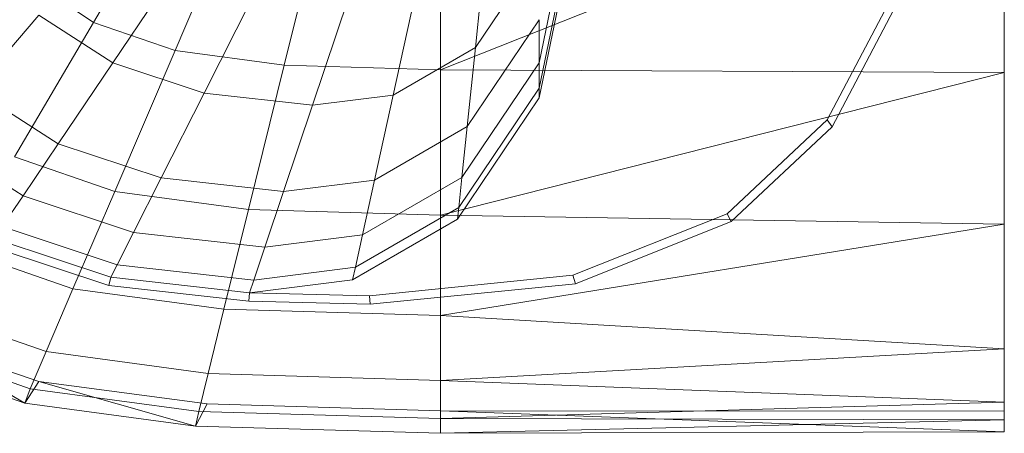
# Model space of a CAD drawing. Header units: metres. Extents: x 391.1 to 430.4, y 12.7 to 28.4.
# Tile 71 of 79: x 405.557 to 405.7364, y 26.2101 to 26.2856. Entities that reach past the tile are written whole.
import ezdxf

# ---------------------------------------------------------------- set-up
doc = ezdxf.new("R2010")
doc.units = ezdxf.units.M
doc.layers.add('02_MOBILIARIO', color=7, linetype='Continuous', lineweight=18)
doc.layers.add('A-DETL-____-MBND', color=7, linetype='Continuous', lineweight=18)

# ---------------------------------------------------------------- blocks, each defined once
blk = doc.blocks.new('Family - Rentamans PB-155578-02_CLI_AIRE_P0')
at = {"layer": 'A-DETL-____-MBND', "color": 253, "true_color": 0xaaaaaa}
for p, q in [((0.265, 0.00406), (0.265, 0.36146)), ((0.18869, 0.10869), (0.18027, 0.0676)), ((0.09903, 0.07496), (0.11808, 0.10743)), ((0.16227, 0.06628), (0.265, 0.10722)), ((0.265, 0.06579), (0.265, 0.10722)), ((0.18902, 0.1057), (0.18027, 0.06296)), ((0.18916, 0.10456), (0.18027, 0.06117)), ((0.1139, 0.06981), (0.12847, 0.10383)), ((0.13377, 0.06713), (0.14236, 0.10196)), ((0.16227, 0.06628), (0.16227, 0.10137)), ((0.16862, 0.07036), (0.17077, 0.09119)), ((0.10256, 0.06758), (0.11696, 0.08893)), ((0.18027, 0.08764), (0.16862, 0.07036)), ((0.11919, 0.06207), (0.13051, 0.08444)), ((0.09903, 0.07496), (0.08694, 0.08308)), ((0.13894, 0.05985), (0.1466, 0.08263)), ((0.15365, 0.0617), (0.15858, 0.08414)), ((0.24438, 0.07939), (0.23272, 0.05718)), ((0.24542, 0.07835), (0.23364, 0.05592)), ((0.08904, 0.07625), (0.07735, 0.06261)), ((0.10256, 0.06758), (0.08904, 0.07625)), ((0.18027, 0.07545), (0.16712, 0.05596)), ((0.18027, 0.0676), (0.18027, 0.07545)), ((0.08464, 0.05043), (0.09903, 0.07496)), ((0.1139, 0.06981), (0.09903, 0.07496)), ((0.16862, 0.07036), (0.15365, 0.0617)), ((0.16712, 0.05596), (0.16862, 0.07036)), ((0.1029, 0.04411), (0.1139, 0.06981)), ((0.13377, 0.06713), (0.1139, 0.06981)), ((0.09261, 0.05283), (0.10256, 0.06758)), ((0.11919, 0.06207), (0.10256, 0.06758)), ((0.12728, 0.04082), (0.13377, 0.06713)), ((0.16227, 0.06628), (0.13377, 0.06713)), ((0.18027, 0.0676), (0.16616, 0.04668)), ((0.18027, 0.0676), (0.18027, 0.06296)), ((0.265, 0.06579), (0.16227, 0.06628)), ((0.16227, 0.03978), (0.16227, 0.06628)), ((0.16227, 0.03978), (0.265, 0.06579)), ((0.265, 0.03818), (0.265, 0.06579)), ((0.18027, 0.06296), (0.16559, 0.0412)), ((0.18027, 0.06296), (0.18027, 0.06117)), ((0.09261, 0.05283), (0.07735, 0.06261)), ((0.11137, 0.04662), (0.11919, 0.06207)), ((0.13894, 0.05985), (0.11919, 0.06207)), ((0.15365, 0.0617), (0.13894, 0.05985)), ((0.15024, 0.0462), (0.15365, 0.0617)), ((0.18027, 0.06117), (0.16537, 0.03908)), ((0.13365, 0.04411), (0.13894, 0.05985)), ((0.16712, 0.05596), (0.15024, 0.0462)), ((0.16616, 0.04668), (0.16712, 0.05596)), ((0.23272, 0.05718), (0.21449, 0.04004)), ((0.23364, 0.05592), (0.21523, 0.03861)), ((0.23272, 0.05718), (0.23364, 0.05592)), ((0.08619, 0.04332), (0.06982, 0.05382)), ((0.08619, 0.04332), (0.09261, 0.05283)), ((0.11137, 0.04662), (0.09261, 0.05283)), ((0.08464, 0.05043), (0.1029, 0.04411)), ((0.16616, 0.04668), (0.14804, 0.0362)), ((0.16559, 0.0412), (0.16616, 0.04668)), ((0.10633, 0.03665), (0.11137, 0.04662)), ((0.13365, 0.04411), (0.11137, 0.04662)), ((0.15024, 0.0462), (0.13365, 0.04411)), ((0.14804, 0.0362), (0.15024, 0.0462)), ((0.0824, 0.0377), (0.08619, 0.04332)), ((0.10633, 0.03665), (0.08619, 0.04332)), ((0.09529, 0.02635), (0.1029, 0.04411)), ((0.12728, 0.04082), (0.1029, 0.04411)), ((0.13024, 0.03396), (0.13365, 0.04411)), ((0.1228, 0.02264), (0.12728, 0.04082)), ((0.12728, 0.04082), (0.16227, 0.03978)), ((0.16559, 0.0412), (0.14675, 0.0303)), ((0.265, 0.03818), (0.16227, 0.03978)), ((0.16227, 0.02147), (0.16227, 0.03978)), ((0.16559, 0.0412), (0.16537, 0.03908)), ((0.21449, 0.04004), (0.18639, 0.02883)), ((0.21449, 0.04004), (0.21523, 0.03861)), ((0.10335, 0.03076), (0.0824, 0.0377)), ((0.16537, 0.03908), (0.14625, 0.02802)), ((0.16227, 0.02147), (0.265, 0.03818)), ((0.21523, 0.03861), (0.18684, 0.02729)), ((0.265, 0.01543), (0.265, 0.03818)), ((0.10335, 0.03076), (0.10633, 0.03665)), ((0.13024, 0.03396), (0.10633, 0.03665)), ((0.14804, 0.0362), (0.13024, 0.03396)), ((0.14675, 0.0303), (0.14804, 0.0362)), ((0.1022, 0.0285), (0.08094, 0.03553)), ((0.0747, 0.03348), (0.09529, 0.02635)), ((0.10182, 0.02695), (0.08034, 0.03406)), ((0.12822, 0.02796), (0.13024, 0.03396)), ((0.1022, 0.0285), (0.10335, 0.03076)), ((0.12822, 0.02796), (0.10335, 0.03076)), ((0.14675, 0.0303), (0.12822, 0.02796)), ((0.14625, 0.02802), (0.14675, 0.0303)), ((0.18639, 0.02883), (0.14934, 0.02511)), ((0.18639, 0.02883), (0.18684, 0.02729)), ((0.1022, 0.0285), (0.10182, 0.02695)), ((0.12731, 0.02408), (0.10182, 0.02695)), ((0.12745, 0.02565), (0.1022, 0.0285)), ((0.14625, 0.02802), (0.12745, 0.02565)), ((0.12822, 0.02796), (0.12745, 0.02565)), ((0.18684, 0.02729), (0.14943, 0.02353)), ((0.09529, 0.02635), (0.09039, 0.0149)), ((0.09529, 0.02635), (0.1228, 0.02264)), ((0.12745, 0.02565), (0.12731, 0.02408)), ((0.14934, 0.02511), (0.12745, 0.02565)), ((0.14943, 0.02353), (0.12731, 0.02408)), ((0.14934, 0.02511), (0.14943, 0.02353)), ((0.06829, 0.02256), (0.09039, 0.0149)), ((0.11992, 0.01092), (0.1228, 0.02264)), ((0.1228, 0.02264), (0.16227, 0.02147)), ((0.265, 0.01543), (0.16227, 0.02147)), ((0.16227, 0.00966), (0.16227, 0.02147)), ((0.06606, 0.01737), (0.08904, 0.00947)), ((0.06606, 0.01737), (0.08652, 0.00552)), ((0.0645, 0.0161), (0.08749, 0.00814)), ((0.09039, 0.0149), (0.08749, 0.00814)), ((0.09039, 0.0149), (0.11992, 0.01092)), ((0.16227, 0.00966), (0.265, 0.01543)), ((0.265, 0.00569), (0.265, 0.01543)), ((0.06324, 0.01359), (0.08652, 0.00552)), ((0.11992, 0.01092), (0.11821, 0.004)), ((0.11992, 0.01092), (0.16227, 0.00966)), ((0.08652, 0.00552), (0.08904, 0.00947)), ((0.08904, 0.00947), (0.11975, 0.00536)), ((0.08904, 0.00947), (0.11764, 0.00133)), ((0.265, 0.00569), (0.16227, 0.00966)), ((0.16227, 0.00269), (0.16227, 0.00966)), ((0.08749, 0.00814), (0.08652, 0.00552)), ((0.08749, 0.00814), (0.11821, 0.004)), ((0.08652, 0.00552), (0.11764, 0.00133)), ((0.16227, 0.00269), (0.265, 0.00569)), ((0.265, 0.00244), (0.265, 0.00569)), ((0.11764, 0.00133), (0.11975, 0.00536)), ((0.11821, 0.004), (0.11764, 0.00133)), ((0.11821, 0.004), (0.16227, 0.00269)), ((0.11975, 0.00536), (0.16227, 0.0041)), ((0.16227, 0.00411), (0.265, 0.00406)), ((0.16227, 0.00411), (0.265, 0.00026)), ((0.16227, 0), (0.16227, 0.0041)), ((0.265, 0.00026), (0.265, 0.00406)), ((0.16227, 0.00269), (0.16227, 0)), ((0.16227, 0.00269), (0.265, 0.00244)), ((0.16227, 0), (0.265, 0.00244)), ((0.265, 0.00026), (0.265, 0.00244)), ((0.11764, 0.00133), (0.16227, 0)), ((0.16227, 0), (0.265, 0.00026))]:
    blk.add_line(p, q, dxfattribs=at)
blk = doc.blocks.new('LONDR55-XX_ZZ-ARQ-CAA-M3D-Londres55_ifc-1-02_CLI_AIRE_P0')
at = {"layer": '02_MOBILIARIO', "color": 253, "lineweight": 18, "true_color": 0xaaaaaa}
blk.add_blockref('Family - Rentamans PB-155578-02_CLI_AIRE_P0', (405.47137, 26.21013), dxfattribs=at)

msp = doc.modelspace()

# ---------------------------------------------------------------- block references
at = {"lineweight": 5}
msp.add_blockref('LONDR55-XX_ZZ-ARQ-CAA-M3D-Londres55_ifc-1-02_CLI_AIRE_P0', (0, 0), dxfattribs=at)

doc.saveas('drawing.dxf')
